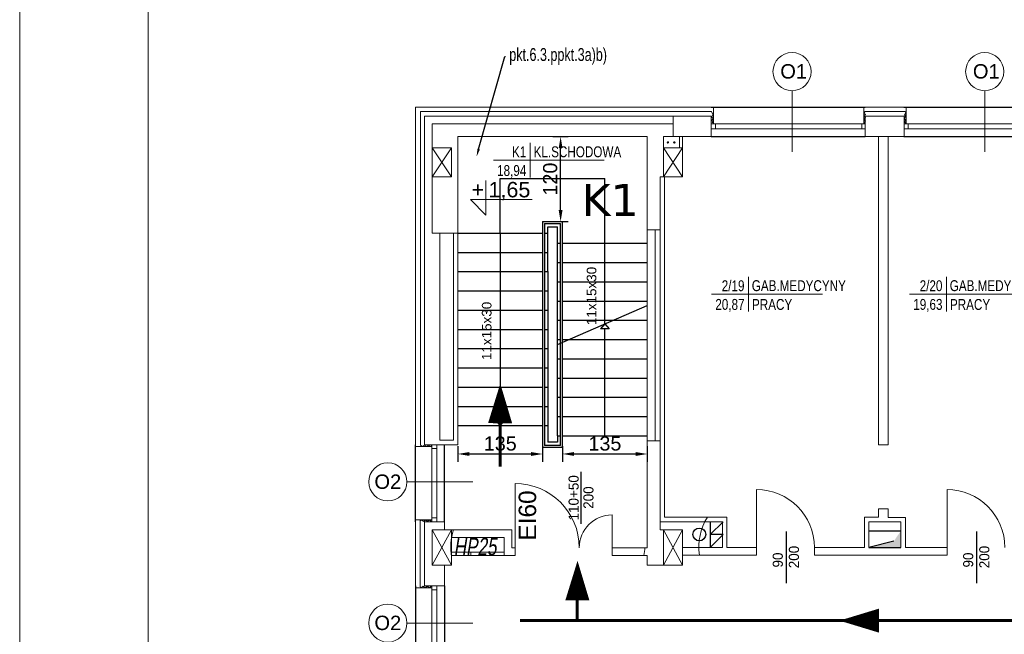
# Model space of a CAD drawing. Header units: millimetres. Extents: x 126553 to 403692, y -95821 to 38049.
# Tile 146 of 256: x 213966 to 215500, y 6828 to 7786. Entities that reach past the tile are written whole.
import ezdxf
from ezdxf import colors
from ezdxf.entities.mleader import LeaderData, LeaderLine
from ezdxf.enums import TextEntityAlignment as Align
from ezdxf.math import Vec2, Vec3

# ---------------------------------------------------------------- set-up
doc = ezdxf.new("R2010")
doc.units = ezdxf.units.MM
for name, color, linetype, lineweight in [('_(06 GRUBA)', 7, 'Continuous', 40), ('A-opis', 7, 'Continuous', 18), ('docieplenie', 6, 'Continuous', 18), ('docieplenie zew.', 6, 'Continuous', 18), ('ekspertyza', 7, 'Continuous', 30), ('ewakaucja', 3, 'Continuous', 50), ('OKNA', 7, 'Continuous', 13), ('opisy', 7, 'Continuous', 18), ('ramki', 250, 'Continuous', 13), ('ŚCIANY CIENKIE', 7, 'Continuous', 18), ('ŚCIANY GRUBE', 7, 'Continuous', 20)]:
    doc.layers.add(name, color=color, linetype=linetype, lineweight=lineweight)
doc.layers.add('KOMINY', color=94, linetype='Continuous', plot=False)
doc.layers.add('WENTYLE_WADLIWE', color=1, linetype='Continuous')
doc.layers.add('WIDOK', color=7, linetype='Continuous')
doc.styles.add('AR12', font='arial.ttf', dxfattribs={"height": 12})
doc.styles.add('Arial', font='arial.ttf')
doc.styles.add('ROMANS', font='romans.shx', dxfattribs={"width": 0.7})
doc.styles.add('RS12', font='Romans', dxfattribs={"width": 0.75, "height": 12})
doc.styles.add('RS8', font='ROMANS.SHX', dxfattribs={"width": 0.75, "height": 8})
doc.styles.add('STYLE1', font='txt', dxfattribs={"width": 0.8})
doc.linetypes.add('ZIGZAG', pattern='A,0.0001,-0.2,[131,LTYPESHP.SHX,S=0.2,R=0,X=-0.2,Y=0],-0.4,[131,LTYPESHP.SHX,S=0.2,R=180,X=0.2,Y=0],-0.2', length=0.8001)
doc.dimstyles.new('100 moje', dxfattribs={"dimtxt": 22, "dimasz": 12, "dimexe": 12, "dimexo": 20, "dimgap": 3, "dimtad": 1, "dimdec": 1, "dimrnd": 0.5, "dimtxsty": 'Standard', "dimblk1": 'ARCHTICK', "dimblk2": 'ARCHTICK', "dimsah": 1, "dimcen": 0.1, "dimdle": 10, "dimclrd": 256, "dimclre": 256, "dimclrt": 256, "dimadec": 0, "dimazin": 0, "dimtfac": 1, "dimtdec": 1, "dimtofl": 0, "dimtmove": 1, "dimatfit": 3, "dimfxl": 12, "dimfxlon": 1, "dimtolj": 1, "dimtzin": 0, "dimarcsym": 0})

# ---------------------------------------------------------------- blocks, each defined once
blk = doc.blocks.new('METKA')
for p, q in [((0, 26.9), (0, -26.9)), ((-57.4, 0), (115.4, 0))]:
    blk.add_line(p, q)
at = {"layer": 'opisy', "style": 'STYLE1', "width": 0.8, "flags": 4}
for tag, p in [('NUMER', (-6.1, 4.5)), ('POWIERZCHNIA', (-6, -24.6))]:
    blk.add_attdef(tag, text='', height=17, dxfattribs=at).set_placement(p, align=Align.RIGHT)
for tag, p in [('NAZWA', (5.3, 4.6)), ('POSADZKA', (5.6, -24.7))]:
    blk.add_attdef(tag, p, '', height=17, dxfattribs=at)
blk = doc.blocks.new('KOTA-WA')
at = {"color": 7}
for p, q in [((0, 27), (0, 0)), ((-12, 12), (0, 0)), ((-12, 12), (36, 12))]:
    blk.add_line(p, q, dxfattribs=at)
at = {"layer": 'A-opis', "color": 7, "style": 'RS12', "width": 0.6, "flags": 4}
blk.add_attdef('ZNAK', text='', height=8, dxfattribs=at).set_placement((-6.18, 19.74), align=Align.MIDDLE)
blk.add_attdef('RZEDNA', text='', height=10, dxfattribs=at).set_placement((2.11, 11.17), align=Align.BOTTOM_LEFT)
at = {"layer": 'A-opis', "color": 7, "style": 'RS8', "width": 0.6, "flags": 4}
blk.add_attdef('UWAGA', text='', height=7, dxfattribs=at).set_placement((3.83, 8.14), align=Align.TOP_LEFT)
blk = doc.blocks.new('*D2479')
at = {"layer": 'Defpoints', "color": 0, "linetype": 'Continuous', "lineweight": -3}
for p in [(214648.7, 7153.4), (214780.7, 7153.4), (214780.7, 7109.2)]:
    blk.add_point(p, dxfattribs=at)
at = {"layer": 'ekspertyza', "color": 1, "linetype": 'Continuous', "lineweight": -2}
for p, q in [((214648.7, 7121.2), (214648.7, 7097.2)), ((214780.7, 7121.2), (214780.7, 7097.2)), ((214666.7, 7109.2), (214762.7, 7109.2))]:
    blk.add_line(p, q, dxfattribs=at)
at = {"layer": 'ekspertyza', "color": 1, "linetype": 'Continuous', "lineweight": -3}
for points in [[(214666.7, 7112.2), (214666.7, 7106.2), (214648.7, 7109.2)], [(214762.7, 7112.2), (214762.7, 7106.2), (214780.7, 7109.2)]]:
    blk.add_solid(points, dxfattribs=at)
at = {"layer": 'ekspertyza', "color": 1, "linetype": 'Continuous', "lineweight": 20, "insert": (214714.7, 7125.4), "char_height": 22, "attachment_point": 5, "style": 'Arial'}
blk.add_mtext('\\A1;135', dxfattribs=at)
blk = doc.blocks.new('*D2480')
at = {"layer": 'Defpoints', "color": 0, "linetype": 'Continuous', "lineweight": -3}
for p in [(214811.7, 7153.4), (214943.7, 7153.4), (214943.7, 7109.2)]:
    blk.add_point(p, dxfattribs=at)
at = {"layer": 'ekspertyza', "color": 1, "linetype": 'Continuous', "lineweight": -2}
for p, q in [((214811.7, 7121.2), (214811.7, 7097.2)), ((214943.7, 7121.2), (214943.7, 7097.2)), ((214829.7, 7109.2), (214925.7, 7109.2))]:
    blk.add_line(p, q, dxfattribs=at)
at = {"layer": 'ekspertyza', "color": 1, "linetype": 'Continuous', "lineweight": -3}
for points in [[(214829.7, 7112.2), (214829.7, 7106.2), (214811.7, 7109.2)], [(214925.7, 7112.2), (214925.7, 7106.2), (214943.7, 7109.2)]]:
    blk.add_solid(points, dxfattribs=at)
at = {"layer": 'ekspertyza', "color": 1, "linetype": 'Continuous', "lineweight": 20, "insert": (214877.7, 7125.4), "char_height": 22, "attachment_point": 5, "style": 'Arial'}
blk.add_mtext('\\A1;135', dxfattribs=at)
blk = doc.blocks.new('*D2481')
at = {"layer": 'Defpoints', "color": 0, "linetype": 'Continuous', "lineweight": 60, "transparency": 16777216}
for p in [(214768.3, 7603.7), (214808.7, 7603.7), (214768.3, 7471.3)]:
    blk.add_point(p, dxfattribs=at)
at = {"layer": 'ekspertyza', "color": 1, "linetype": 'Continuous', "lineweight": -2, "transparency": 16777216}
for p, q in [((214796.7, 7603.7), (214820.7, 7603.7)), ((214808.7, 7489.3), (214808.7, 7585.7)), ((214796.7, 7471.3), (214820.7, 7471.3))]:
    blk.add_line(p, q, dxfattribs=at)
at = {"layer": 'ekspertyza', "color": 1, "linetype": 'Continuous', "lineweight": 60, "transparency": 16777216}
for points in [[(214805.7, 7585.7), (214811.7, 7585.7), (214808.7, 7603.7)], [(214805.7, 7489.3), (214811.7, 7489.3), (214808.7, 7471.3)]]:
    blk.add_solid(points, dxfattribs=at)
at = {"layer": 'ekspertyza', "color": 1, "linetype": 'Continuous', "lineweight": 20, "transparency": 16777216, "insert": (214792.5, 7537.5), "char_height": 22, "attachment_point": 5, "rotation": 90, "style": 'Arial'}
blk.add_mtext('\\A1;120', dxfattribs=at)

msp = doc.modelspace()

# ---------------------------------------------------------------- hatches: boundary and pattern name
at = {"layer": 'KOMINY'}
msp.add_hatch(color=0, dxfattribs=at).paths.add_polyline_path([(215338.72515, 6963.67806), (215338.72515, 6989.57652), (215327.44865, 6973.14918), (215288.72515, 6963.67806)])
msp.add_hatch(color=0, dxfattribs=at).paths.add_polyline_path([(215338.72515, 6963.67806), (215338.72515, 6989.57652), (215327.44865, 6973.14918), (215288.72515, 6963.67806)])

# ---------------------------------------------------------------- linework, layer by layer
at = {"layer": 'docieplenie', "color": 0, "linetype": 'ZIGZAG'}
for p, q in [((214921.33714, 7642.84712), (214590.68079, 7642.84712)), ((214590.68079, 7642.84712), (214590.68079, 7122.95964)), ((215043.76554, 7642.84712), (214921.33714, 7642.84712)), ((215043.76554, 7642.84712), (215045.6266, 7637.96095)), ((215045.6266, 7637.96095), (215044.26127, 7633.71641)), ((215282.74518, 7642.63343), (215345.16587, 7642.63343)), ((215044.26127, 7633.71641), (215046.08165, 7631.89732)), ((215046.08165, 7631.89732), (215044.26127, 7628.8656)), ((215044.26127, 7628.8656), (215046.23339, 7626.59176)), ((215046.23339, 7626.59176), (215044.5646, 7624.92429)), ((214589.82673, 7004.94305), (214591.7758, 7006.61096)), ((214589.82673, 7004.94305), (214589.82673, 6902.18062)), ((214591.7758, 7006.61096), (214595.48583, 7003.83851)), ((214595.48583, 7003.83851), (214598.02864, 7006.49283)), ((214598.02864, 7006.49283), (214601.49904, 7003.86761)), ((214601.49904, 7003.86761), (214604.0938, 7006.5577)), ((214604.0938, 7006.5577), (214607.27216, 7003.7704)), ((214607.27216, 7003.7704), (214607.92093, 7004.67788)), ((214589.82673, 6902.18062), (214592.20988, 6901.03838)), ((214592.20988, 6901.03838), (214594.68651, 6903.13248)), ((214594.68651, 6903.13248), (214597.92519, 6900.91147)), ((214597.92519, 6900.91147), (214600.71923, 6903.13248)), ((214600.71923, 6903.13248), (214604.33886, 6900.91147)), ((214604.33886, 6900.91147), (214607.25998, 6903.06902)), ((214607.25998, 6903.06902), (214607.76787, 6902.81519))]:
    msp.add_line(p, q, dxfattribs=at)
at = {"layer": 'docieplenie', "color": 0}
for p, q in [((215283.25615, 7638.25925), (215280.98702, 7635.99174)), ((215282.74518, 7642.63343), (215281.07375, 7640.03448)), ((215281.07375, 7640.03448), (215283.25615, 7638.25925)), ((215346.43757, 7639.95064), (215344.16843, 7637.68313)), ((215344.16843, 7637.68313), (215346.43757, 7634.90022)), ((215345.16587, 7642.63343), (215346.43757, 7639.95064)), ((215283.25615, 7633.20884), (215280.77028, 7630.16569)), ((215280.77028, 7630.16569), (215283.29665, 7627.6454)), ((215280.98702, 7635.99174), (215283.25615, 7633.20884)), ((215283.47055, 7627.59961), (215281.02136, 7625.20308)), ((215281.02136, 7625.20308), (215282.04183, 7623.92839)), ((215346.43757, 7634.90022), (215343.95169, 7631.85707)), ((215343.95169, 7631.85707), (215346.47807, 7629.33678)), ((215346.47807, 7629.33678), (215343.9762, 7626.57629)), ((215343.9762, 7626.57629), (215346.47807, 7624.59707)), ((215346.47807, 7624.59707), (215345.7483, 7624.0241)), ((214590.68079, 7122.95964), (214593.70742, 7120.91687)), ((214593.70742, 7120.91687), (214596.53169, 7123.04691)), ((214596.53169, 7123.04691), (214600.36836, 7121.02339)), ((214600.36836, 7121.02339), (214603.2459, 7123.04691)), ((214603.2459, 7123.04691), (214606.86949, 7120.86369)), ((214606.86949, 7120.86369), (214608.08601, 7123.67806))]:
    msp.add_line(p, q, dxfattribs=at)
at = {"layer": 'docieplenie', "color": 3, "lineweight": 60}
msp.add_line((214834.71786, 6849.57107), (214834.71786, 6933.24066), dxfattribs=at)
at = {"layer": 'docieplenie', "color": 0, "lineweight": 30}
for points in [[(214840.56414, 7000.337), (214840.56414, 7081.20494)], [(215160.58689, 6907.71741), (215160.58689, 6988.58535)], [(215457.10249, 6907.71741), (215457.10249, 6988.58535)]]:
    msp.add_lwpolyline(points, dxfattribs=at)
at = {"layer": 'docieplenie', "color": 0}
for points in [[(214737.72515, 6963.67806), (214737.72515, 7063.17806)], [(214888.72515, 6963.67806), (214888.72515, 7014.17806)]]:
    msp.add_lwpolyline(points, dxfattribs=at)
at = {"layer": 'docieplenie', "color": 0, "lineweight": 0}
for points in [[(215113.99827, 6963.67806), (215113.99827, 7053.67806)], [(215410.51387, 6963.67806), (215410.51387, 7053.67806)]]:
    msp.add_lwpolyline(points, dxfattribs=at)
at = {"layer": 'docieplenie', "color": 0}
for centre, radius, start, end in [((214737.72515, 6963.17806), 100, 0, 90), ((214888.72515, 6963.17806), 51, 90, 180), ((214737.72515, 6963.17806), 100, 163.73979529, 188.10961446), ((214888.72515, 6963.17806), 51, 346.39103937, 0.56173233)]:
    msp.add_arc(centre, radius, start, end, dxfattribs=at)
at = {"layer": 'docieplenie', "color": 0, "lineweight": 0}
for centre, start, end in [((215113.99827, 6963.67806), 0, 90), ((215410.51387, 6963.67806), 0, 90), ((215113.99827, 6963.67806), 148.51856784, 187.66225566)]:
    msp.add_arc(centre, 90, start, end, dxfattribs=at)
at = {"layer": 'docieplenie zew.', "color": 0}
for p, q in [((214582.72515, 7649.67806), (214983.72515, 7649.67806)), ((214582.72515, 7649.67806), (214582.72515, 7120.67806)), ((214983.72515, 7649.67806), (215046.72515, 7649.67806)), ((215046.72515, 7649.67806), (215046.72515, 7623.67806)), ((215283.72515, 7649.67806), (215280.72515, 7649.67806)), ((215280.72515, 7649.67806), (215280.72515, 7623.67806)), ((215346.72515, 7649.67806), (215283.72515, 7649.67806)), ((215346.72515, 7635.67806), (215346.72515, 7649.67806)), ((215280.72515, 7623.67806), (215283.72515, 7623.67806)), ((215343.72515, 7623.67806), (215346.72515, 7623.67806)), ((215346.72515, 7623.67806), (215346.72515, 7635.67806)), ((214582.72515, 7120.67806), (214608.08601, 7120.67806)), ((214608.08601, 7123.67806), (214608.08601, 7120.67806)), ((214582.72515, 7006.67806), (214582.72515, 6900.67806)), ((214582.72515, 7006.67806), (214608.08601, 7006.67806)), ((214608.08601, 7006.67806), (214608.08601, 7003.67806)), ((214582.72515, 6900.67806), (214608.08601, 6900.67806)), ((214608.08601, 6903.58148), (214608.08601, 6900.67806))]:
    msp.add_line(p, q, dxfattribs=at)
at = {"layer": 'docieplenie zew.', "color": 0, "linetype": 'ZIGZAG'}
msp.add_line((215046.72515, 7623.67806), (215043.72515, 7623.67806), dxfattribs=at)
at = {"layer": 'ewakaucja', "color": 3, "lineweight": 60}
msp.add_line((214714.72515, 7089.62964), (214714.72515, 7206.11157), dxfattribs=at)
for points in [[(214714.72515, 7218.87703, 0, 37.5, 0), (214714.47031, 7157.17431, 37.5, 37.5, 0)], [(214835.04847, 6942.85131, 0, 37.5, 0), (214834.79363, 6881.14859, 37.5, 37.5, 0)], [(215242.89769, 6849.57107, 0, 37.5, 0), (215304.60093, 6849.57107, 37.5, 37.5, 0)]]:
    msp.add_lwpolyline(points, format="xyseb", dxfattribs=at)
msp.add_lwpolyline([(216785.94306, 6849.57107), (214745.93181, 6849.57107)], dxfattribs=at)
at = {"layer": 'KOMINY', "color": 0}
for p, q in [((215061.72515, 7003.67806), (215041.72515, 6983.67806)), ((215041.72515, 7003.67806), (215041.72515, 6963.67806)), ((215061.72515, 6983.67806), (215041.72515, 6963.67806)), ((215061.72515, 6983.67806), (215041.72515, 6983.67806)), ((215288.72515, 6989.67806), (215338.72515, 6989.67806)), ((215288.72515, 6989.67806), (215338.72515, 6989.67806)), ((215327.44865, 6973.14918), (215288.72515, 6963.67806)), ((215327.44865, 6973.14918), (215288.72515, 6963.67806)), ((215288.72515, 6963.67806), (215338.72515, 6963.67806))]:
    msp.add_line(p, q, dxfattribs=at)
msp.add_circle((215024.71324, 6983.85264), 10, dxfattribs=at)
at = {"layer": 'OKNA', "color": 0}
for p, q in [((215043.10015, 7623.67806), (215283.10015, 7623.67806)), ((215049.72515, 7615.67806), (215049.72515, 7623.67806)), ((215277.72515, 7615.67806), (215277.72515, 7623.67806)), ((215343.10015, 7623.67806), (215583.10015, 7623.67806)), ((215349.72515, 7615.67806), (215349.72515, 7623.67806)), ((215043.10015, 7615.67806), (215283.10015, 7615.67806)), ((215343.10015, 7615.67806), (215583.10015, 7615.67806)), ((214608.08601, 7123.67806), (214608.08601, 7023.67806)), ((214608.08601, 7123.67806), (214608.08601, 7003.67806)), ((214616.08601, 7117.67806), (214608.08601, 7117.67806)), ((214616.08601, 7123.67806), (214616.08601, 7023.67806)), ((214616.08601, 7123.67806), (214616.08601, 7003.67806)), ((214616.08601, 7009.67806), (214608.08601, 7009.67806)), ((214608.08601, 6903.58148), (214608.08601, 6783.67806)), ((214616.08601, 6903.58148), (214616.08601, 6783.67806)), ((214616.08601, 6897.58148), (214608.08601, 6897.58148))]:
    msp.add_line(p, q, dxfattribs=at)
at = {"layer": 'opisy', "color": 0}
for p, q in [((215169.10968, 7579.9966), (215169.10968, 7675.24052)), ((215469.10968, 7579.9966), (215469.10968, 7675.24052)), ((214672.08618, 7065.76599), (214569.3132, 7065.76599)), ((214672.08618, 6845.76599), (214569.3132, 6845.76599))]:
    msp.add_line(p, q, dxfattribs=at)
for centre in [(215169.10968, 7704.94077), (215469.10968, 7704.94077), (214539.61295, 7065.76599), (214539.61295, 6845.76599)]:
    msp.add_circle(centre, 29.70025, dxfattribs=at)
at = {"layer": 'ramki', "color": 0, "ltscale": 0.6}
for points in [[(213966.30998, 9645.64919), (226870.0253, 9645.64919), (226870.0253, 5445.64919), (213966.30998, 5445.64919)], [(214166.30998, 9595.64919), (226820.0253, 9595.64919), (226820.0253, 5495.64919), (214166.30998, 5495.64919)]]:
    msp.add_lwpolyline(points, close=True, dxfattribs=at)
at = {"layer": 'WIDOK', "color": 0}
for p, q in [((215043.10015, 7649.67806), (215283.10015, 7649.67806)), ((215343.10015, 7649.67806), (215583.10015, 7649.67806)), ((215043.10015, 7603.67806), (215283.10015, 7603.67806)), ((215343.10015, 7603.67806), (215583.10015, 7603.67806)), ((214714.72515, 7453.37453), (214714.72515, 7538.55663)), ((214714.72515, 7538.55663), (214877.72515, 7538.55663)), ((214877.72515, 7311.84334), (214877.72515, 7538.55663)), ((214780.72515, 7471.34568), (214811.72515, 7471.34568)), ((214780.72515, 7471.34568), (214780.72515, 7119.51266)), ((214783.72515, 7468.34568), (214808.72515, 7468.34568)), ((214783.72515, 7468.34568), (214783.72515, 7122.51266)), ((214808.72515, 7122.51266), (214808.72515, 7468.34568)), ((214811.72515, 7119.51266), (214811.72515, 7471.34568)), ((214648.72515, 7453.37453), (214780.72515, 7453.37453)), ((214714.72515, 7453.37453), (214714.72515, 7160.81155)), ((214783.72515, 7453.37453), (214788.72515, 7453.37453)), ((214788.72515, 7393.37453), (214788.72515, 7463.34568)), ((214788.72515, 7463.34568), (214803.72515, 7463.34568)), ((214803.72515, 7137.51266), (214803.72515, 7463.34568)), ((214803.72515, 7437.51266), (214808.72515, 7437.51266)), ((214811.72515, 7437.51266), (214943.72515, 7437.51266)), ((214648.72515, 7423.37453), (214780.72515, 7423.37453)), ((214783.72515, 7423.37453), (214788.72515, 7423.37453)), ((214803.72515, 7407.51266), (214808.72515, 7407.51266)), ((214811.72515, 7407.51266), (214943.72515, 7407.51266)), ((214648.72515, 7393.37453), (214780.72515, 7393.37453)), ((214783.72515, 7393.37453), (214788.72515, 7393.37453)), ((214788.72515, 7393.37453), (214788.72515, 7127.51266)), ((214803.72515, 7377.51266), (214808.72515, 7377.51266)), ((214811.72515, 7377.51266), (214943.72515, 7377.51266)), ((214648.72515, 7363.37453), (214780.72515, 7363.37453)), ((214783.72515, 7363.37453), (214788.72515, 7363.37453)), ((214803.72515, 7347.51266), (214808.72515, 7347.51266)), ((214811.72515, 7347.51266), (214943.72515, 7347.51266)), ((214648.72515, 7333.37453), (214780.72515, 7333.37453)), ((214783.72515, 7333.37453), (214788.72515, 7333.37453)), ((214803.72515, 7279.78921), (214943.72515, 7340.43216)), ((214803.72515, 7317.51266), (214808.72515, 7317.51266)), ((214811.72515, 7317.51266), (214943.72515, 7317.51266)), ((214648.72515, 7303.37453), (214780.72515, 7303.37453)), ((214783.72515, 7303.37453), (214788.72515, 7303.37453)), ((214877.72515, 7311.84334), (214870.93742, 7304.40632)), ((214884.54728, 7304.43787), (214870.93742, 7304.40632)), ((214877.72515, 7311.84334), (214884.54728, 7304.43787)), ((214877.72515, 7137.51266), (214877.72515, 7304.42205)), ((214803.72515, 7287.51266), (214808.72515, 7287.51266)), ((214811.72515, 7287.51266), (214943.72515, 7287.51266)), ((214648.72515, 7273.37453), (214780.72515, 7273.37453)), ((214783.72515, 7273.37453), (214788.72515, 7273.37453)), ((214803.72515, 7257.51266), (214808.72515, 7257.51266)), ((214811.72515, 7257.51266), (214943.72515, 7257.51266)), ((214648.72515, 7243.37453), (214780.72515, 7243.37453)), ((214783.72515, 7243.37453), (214788.72515, 7243.37453)), ((214803.72515, 7227.51266), (214808.72515, 7227.51266)), ((214811.72515, 7227.51266), (214943.72515, 7227.51266)), ((214648.72515, 7213.37453), (214780.72515, 7213.37453)), ((214783.72515, 7213.37453), (214788.72515, 7213.37453)), ((214803.72515, 7197.51266), (214808.72515, 7197.51266)), ((214811.72515, 7197.51266), (214943.72515, 7197.51266)), ((214648.72515, 7183.37453), (214780.72515, 7183.37453)), ((214783.72515, 7183.37453), (214788.72515, 7183.37453)), ((214714.72515, 7153.37453), (214707.87396, 7160.81155)), ((214714.72515, 7160.81155), (214707.87396, 7160.81155)), ((214714.72515, 7153.37453), (214721.51288, 7160.81155)), ((214721.51288, 7160.81155), (214714.72515, 7160.81155)), ((214803.72515, 7167.51266), (214808.72515, 7167.51266)), ((214811.72515, 7167.51266), (214943.72515, 7167.51266)), ((214648.72515, 7153.37453), (214780.72515, 7153.37453)), ((214783.72515, 7153.37453), (214788.72515, 7153.37453)), ((214803.72515, 7137.51266), (214808.72515, 7137.51266)), ((214803.72515, 7137.51266), (214803.72515, 7127.51266)), ((214811.72515, 7137.51266), (214943.72515, 7137.51266)), ((214582.72515, 7003.67806), (214582.72515, 7123.67806)), ((214627.72515, 7023.67806), (214627.72515, 7123.67806)), ((214627.72515, 7003.67806), (214627.72515, 7123.67806)), ((214627.72515, 7003.67806), (214627.72515, 7123.67806)), ((214811.72515, 7119.51266), (214780.72515, 7119.51266)), ((214808.72515, 7122.51266), (214783.72515, 7122.51266)), ((214803.72515, 7127.51266), (214788.72515, 7127.51266)), ((214582.72515, 6903.67806), (214582.72515, 6783.67806)), ((214627.72515, 6903.67806), (214627.72515, 6751.17806)), ((214627.72515, 6903.67806), (214627.72515, 6783.67806))]:
    msp.add_line(p, q, dxfattribs=at)
at = {"layer": 'ŚCIANY CIENKIE', "color": 0}
for p, q in [((214608.72515, 7586.17806), (214638.72515, 7541.17806)), ((214638.72515, 7586.17806), (214608.72515, 7541.17806)), ((214638.72515, 7586.17806), (214608.72515, 7541.17806)), ((214608.72515, 7586.17806), (214638.72515, 7541.17806)), ((214998.72515, 7541.17806), (214968.72515, 7586.17806)), ((214998.72515, 7586.17806), (214968.72515, 7541.17806)), ((214638.72515, 6991.17806), (214608.72515, 6936.17806)), ((214608.72515, 6991.17806), (214638.72515, 6936.17806)), ((214998.72515, 6991.17806), (214968.72515, 6936.17806)), ((214968.72515, 6991.17806), (214998.72515, 6936.17806)), ((214668.72515, 6956.17806), (214720.72515, 6956.17806)), ((214668.72515, 6951.17806), (214720.72515, 6951.17806))]:
    msp.add_line(p, q, dxfattribs=at)
at = {"layer": 'ŚCIANY GRUBE', "color": 0}
for p, q in [((214623.72515, 7635.67806), (214596.72515, 7635.67806)), ((214596.72515, 7635.67806), (214596.72515, 7358.91619)), ((214596.72515, 7635.67806), (214596.72515, 7123.67806)), ((214608.72515, 7623.67806), (214983.72515, 7623.67806)), ((214608.72515, 7586.17806), (214608.72515, 7623.67806)), ((214623.72515, 7635.67806), (214983.72515, 7635.67806)), ((214983.72515, 7603.67806), (214983.72515, 7635.67806)), ((214983.72515, 7635.67806), (215043.72515, 7635.67806)), ((215043.10015, 7635.67806), (215043.10015, 7603.67806)), ((215343.72515, 7635.67806), (215283.10015, 7635.67806)), ((215283.10015, 7635.67806), (215283.10015, 7603.67806)), ((215343.72515, 7603.67806), (215343.72515, 7635.67806)), ((214648.72515, 7393.37453), (214648.72515, 7603.67806)), ((214648.72515, 7603.67806), (214943.72515, 7603.67806)), ((214943.72515, 7530.38314), (214943.72515, 7603.67806)), ((214943.72515, 7603.67806), (214943.72515, 7458.67806)), ((214968.72515, 7586.17806), (214968.72515, 7603.67806)), ((214968.72515, 7603.67806), (214983.72515, 7603.67806)), ((215043.72515, 7603.67806), (214983.72515, 7603.67806)), ((214993.72515, 7586.17806), (214993.72515, 7603.67806)), ((214998.72515, 7586.17806), (214998.72515, 7603.67806)), ((215043.10015, 7603.67806), (215038.10015, 7603.67806)), ((215043.10015, 7603.67806), (215038.72515, 7603.67806)), ((215283.10015, 7603.67806), (215288.10015, 7603.67806)), ((215283.72515, 7603.67806), (215343.72515, 7603.67806)), ((215283.72515, 7603.67806), (215288.72515, 7603.67806)), ((215303.63338, 7123.67806), (215303.63338, 7603.67806)), ((215318.63338, 7123.67806), (215318.63338, 7603.67806)), ((214608.72515, 7586.17806), (214608.72515, 7541.17806)), ((214638.72515, 7586.17806), (214608.72515, 7586.17806)), ((214638.72515, 7541.17806), (214638.72515, 7586.17806)), ((214968.72515, 7586.17806), (214968.72515, 7541.17806)), ((214998.72515, 7586.17806), (214968.72515, 7586.17806)), ((214998.72515, 7541.17806), (214998.72515, 7586.17806)), ((214608.72515, 7541.17806), (214638.72515, 7541.17806)), ((214608.72515, 7541.17806), (214608.72515, 7453.37453)), ((214963.72515, 6991.17806), (214963.72515, 7541.17806)), ((214963.72515, 7541.17806), (214968.72515, 7541.17806)), ((214968.72515, 7541.17806), (214998.72515, 7541.17806)), ((214970.72515, 7010.67806), (214970.72515, 7541.17806)), ((214608.72515, 7453.37453), (214648.72515, 7453.37453)), ((214620.72515, 7130.67806), (214620.72515, 7453.37453)), ((214620.72515, 7453.37453), (214641.72515, 7453.37453)), ((214641.72515, 7453.37453), (214641.72515, 7130.67806)), ((214943.72515, 7458.67806), (214963.72515, 7458.67806)), ((214943.72515, 7458.67806), (214943.72515, 7137.51266)), ((214943.72515, 7458.67806), (214955.72515, 7458.67806)), ((214955.72515, 7458.67806), (214955.72515, 7424.99852)), ((214955.72515, 7458.67806), (214963.72515, 7458.67806)), ((214955.72515, 7458.67806), (214955.72515, 7129.67806)), ((214963.72515, 7458.67806), (214963.72515, 7417.40897)), ((214648.72515, 7123.67806), (214648.72515, 7393.37453)), ((214620.72515, 7130.67806), (214641.72515, 7130.67806)), ((214943.72515, 7137.51266), (214943.72515, 6963.17806)), ((214596.72515, 7123.67806), (214648.72515, 7123.67806)), ((214943.72515, 7129.67806), (214963.72515, 7129.67806)), ((215318.63338, 7123.67806), (215303.63338, 7123.67806)), ((215318.63338, 7023.67806), (215303.63338, 7023.67806)), ((215303.63338, 7023.67806), (215303.63338, 7010.67806)), ((215318.63338, 7023.67806), (215318.63338, 7010.47499)), ((215067.72515, 7010.67806), (214970.72515, 7010.67806)), ((215067.72515, 6963.67806), (215067.72515, 7010.67806)), ((215281.72515, 6963.67806), (215281.72515, 7010.67806)), ((215281.72515, 7010.67806), (215303.63338, 7010.67806)), ((215318.63338, 7010.47499), (215345.72515, 7010.47499)), ((215345.72515, 7010.47499), (215345.72515, 6963.67806)), ((214596.72515, 7003.67806), (214596.72515, 6903.67806)), ((214596.72515, 7003.67806), (214627.72515, 7003.67806)), ((214627.72515, 6991.17806), (214627.72515, 7003.67806)), ((214627.72515, 6991.17806), (214627.72515, 7003.67806)), ((215033.72515, 7003.67806), (214963.72515, 7003.67806)), ((215060.72515, 7003.67806), (215033.72515, 7003.67806)), ((215060.72515, 6963.67806), (215060.72515, 7003.67806)), ((215288.72515, 6963.67806), (215288.72515, 7003.67806)), ((215288.72515, 7003.67806), (215338.72515, 7003.67806)), ((215338.72515, 7003.67806), (215338.72515, 6963.67806)), ((214608.72515, 6991.17806), (214608.72515, 6936.17806)), ((214638.72515, 6991.17806), (214608.72515, 6991.17806)), ((214638.72515, 6991.17806), (214608.72515, 6991.17806)), ((214638.72515, 6936.17806), (214638.72515, 6991.17806)), ((214638.72515, 6991.17806), (214732.72515, 6991.17806)), ((214638.72515, 6979.17806), (214720.72515, 6979.17806)), ((214720.72515, 6951.17806), (214720.72515, 6979.17806)), ((214732.72515, 6963.17806), (214732.72515, 6991.17806)), ((214732.72515, 6991.17806), (214732.72515, 6963.17806)), ((214968.72515, 6991.17806), (214963.72515, 6991.17806)), ((214968.72515, 6991.17806), (214968.72515, 6936.17806)), ((214968.72515, 6991.17806), (214998.72515, 6991.17806)), ((214998.72515, 6936.17806), (214998.72515, 6991.17806)), ((215288.72515, 6963.67806), (215288.72515, 6977.67806)), ((214737.72515, 6963.17806), (214732.72515, 6963.17806)), ((214732.72515, 6963.17806), (214737.72515, 6963.17806)), ((214737.72515, 6963.17806), (214737.72515, 6951.17806)), ((214893.72515, 6963.17806), (214888.72515, 6963.17806)), ((214888.72515, 6963.17806), (214888.72515, 6951.17806)), ((214943.72515, 6963.17806), (214893.72515, 6963.17806)), ((214998.72515, 6963.67806), (215060.72515, 6963.67806)), ((215067.72515, 6963.67806), (215113.99827, 6963.67806)), ((215113.99827, 6951.67806), (215113.99827, 6963.67806)), ((215203.99827, 6963.67806), (215281.72515, 6963.67806)), ((215203.99827, 6951.67806), (215203.99827, 6963.67806)), ((215345.72515, 6963.67806), (215410.51387, 6963.67806)), ((215410.51387, 6951.67806), (215410.51387, 6963.67806)), ((215410.51387, 6951.67806), (215410.51387, 6963.67806)), ((215410.51387, 6951.67806), (215410.51387, 6963.67806)), ((215410.51387, 6951.67806), (215410.51387, 6961.67806)), ((214668.72515, 6956.17806), (214638.72515, 6956.17806)), ((214668.72515, 6951.17806), (214638.72515, 6951.17806)), ((214668.72515, 6951.17806), (214668.72515, 6956.17806)), ((214732.72515, 6951.17806), (214720.72515, 6951.17806)), ((214732.72515, 6951.17806), (214737.72515, 6951.17806)), ((214888.72515, 6951.17806), (214898.97384, 6951.17806)), ((214893.72515, 6951.17806), (214943.72515, 6951.17806)), ((214943.72515, 6951.17806), (214943.72515, 6936.17806)), ((214998.72515, 6951.67806), (215060.72515, 6951.67806)), ((214998.72515, 6951.67806), (215113.99827, 6951.67806)), ((215203.99827, 6951.67806), (215410.51387, 6951.67806)), ((214608.72515, 6936.17806), (214638.72515, 6936.17806)), ((214627.72515, 6936.17806), (214627.72515, 6903.67806)), ((214968.72515, 6936.17806), (214943.72515, 6936.17806)), ((214998.72515, 6936.17806), (214968.72515, 6936.17806)), ((214627.72515, 6903.67806), (214596.72515, 6903.67806)), ((214627.72515, 6903.67806), (214596.72515, 6903.67806)), ((214596.72515, 6903.67806), (214627.72515, 6903.67806)), ((214596.72515, 6903.67806), (214627.72515, 6903.67806))]:
    msp.add_line(p, q, dxfattribs=at)
at = {"layer": 'ŚCIANY GRUBE', "color": 0, "linetype": 'ByBlock'}
msp.add_line((215288.72515, 6963.67806), (215338.72515, 6963.67806), dxfattribs=at)
at = {"layer": 'ŚCIANY GRUBE', "color": 0}
for centre in [(214975.81081, 7594.62401), (214985.81081, 7594.62401)]:
    msp.add_circle(centre, 1.06853, dxfattribs=at)

# ---------------------------------------------------------------- block references
at = {"layer": 'A-opis', "color": 0}
ref = msp.add_blockref('KOTA-WA', (214692.15642, 7481.43534), dxfattribs=dict(at, xscale=2, yscale=2, zscale=2))
ref.add_attrib('ZNAK', '+', dxfattribs={"layer": '0', "color": 101, "height": 24, "style": 'AR12', "flags": 4}).set_placement((214679.7942, 7501.86553), align=Align.BOTTOM_CENTER)
ref.add_attrib('RZEDNA', '1,65', dxfattribs={"layer": '0', "color": 101, "height": 24, "style": 'AR12', "flags": 4}).set_placement((214696.37256, 7501.86553), align=Align.BOTTOM_LEFT)
at = {"layer": 'opisy', "color": 0}
ref = msp.add_blockref('METKA', (214761.32216, 7566.93749), dxfattribs=at)
ref.add_attrib('NAZWA', 'KL.SCHODOWA', (214766.6634, 7571.49648), dxfattribs={"height": 17, "style": 'STYLE1', "width": 0.8, "flags": 4})
ref.add_attrib('NUMER', 'K1', dxfattribs={"height": 17, "style": 'STYLE1', "width": 0.8, "flags": 4}).set_placement((214755.1797, 7571.40492), align=Align.RIGHT)
ref.add_attrib('POWIERZCHNIA', '18,94', dxfattribs={"height": 17, "style": 'STYLE1', "width": 0.8, "flags": 4}).set_placement((214755.28115, 7542.29972), align=Align.RIGHT)
for p, values in [((215101.12343, 7358.32918), {'NAZWA': 'GAB.MEDYCYNY ', 'POSADZKA': 'PRACY', 'NUMER': '2/19', 'POWIERZCHNIA': '20,87'}), ((215409.38402, 7358.32918), {'NAZWA': 'GAB.MEDYCYNY ', 'POSADZKA': 'PRACY', 'NUMER': '2/20', 'POWIERZCHNIA': '19,63'})]:
    msp.add_blockref('METKA', p, dxfattribs=at).add_auto_attribs(values)

# ---------------------------------------------------------------- texts
at = {"layer": '_(06 GRUBA)', "color": 5, "insert": (214841.62891, 7529.94453), "char_height": 50, "width": 50.3872802, "attachment_point": 1, "style": 'Arial'}
msp.add_mtext('{\\fVerdana|b0|i0|c238|p34;K1}', dxfattribs=at)
at = {"layer": 'opisy', "color": 0, "char_height": 22.4, "width": 15.9, "attachment_point": 1}
for s, insert in [('{\\fArial|b0|i0|c238|p34;O1}', (215150.747, 7716.58924)), ('{\\fArial|b0|i0|c238|p34;O1}', (215450.747, 7716.58924)), ('{\\fArial|b0|i0|c238|p34;O2}', (214518.72264, 7077.27869)), ('{\\fArial|b0|i0|c238|p34;O2}', (214518.72264, 6857.27869))]:
    msp.add_mtext(s, dxfattribs=dict(at, insert=insert))
at = {"layer": 'opisy', "color": 0, "attachment_point": 1, "rotation": 90}
for s, insert, char_height, width in [('{\\f@Arial Unicode MS|b0|i0|c238|p34;11x15x30}', (214849.35622, 7309.9448), 15, 139.2113062), ('{\\f@Arial Unicode MS|b0|i0|c238|p34;11x15x30}', (214686.03189, 7255.51028), 15, 139.2113062), ('110+50', (214821.10161, 7005.63124), 15.68, 11.13), ('200', (214844.1242, 7023.77713), 15.68, 11.13), ('200', (215164.14694, 6931.15755), 15.68, 11.13), ('200', (215460.66254, 6931.15755), 15.68, 11.13), ('90', (215139.00396, 6932.34543), 15.68, 11.13), ('90', (215435.51956, 6932.34543), 15.68, 11.13)]:
    msp.add_mtext(s, dxfattribs=dict(at, insert=insert, char_height=char_height, width=width))
at = {"layer": 'WENTYLE_WADLIWE', "color": 1, "true_color": 0xff0000, "style": 'Arial', "oblique": 9, "width": 0.7}
msp.add_text('HP25', height=27.2, dxfattribs=at).set_placement((214642.23802, 6951.41012))
at = {"layer": 'WENTYLE_WADLIWE', "color": 1, "true_color": 0xff0000, "insert": (214743.35623, 6974.288), "char_height": 27.2, "width": 44.4174403, "attachment_point": 1, "rotation": 90, "style": 'Arial'}
msp.add_mtext('EI60', dxfattribs=at)

# ---------------------------------------------------------------- dimensions: what is measured, and where the dimension line sits
at = {"layer": 'ekspertyza', "color": 1, "linetype": 'Continuous', "lineweight": 20, "true_color": 0xff0000}
dim = msp.add_linear_dim(base=(214808.72515, 7603.67806), p1=(214768.27789, 7471.34568), p2=(214768.27789, 7603.67806), angle=90, text='120', dimstyle='100 moje', override={"dimasz": 18, "dimgap": 5, "dimtxsty": 'Arial', "dimclrd": 1, "dimclre": 1, "dimclrt": 1}, dxfattribs=at)
dim.commit()
dim.dimension.update_dxf_attribs({"geometry": '*D2481', "text_midpoint": (214792.49254, 7537.51187)})
for base, p1, p2, picture, middle in [((214780.72515, 7109.16012), (214648.72515, 7153.37453), (214780.72515, 7153.37453), '*D2479', (214714.72515, 7125.40023)), ((214943.72515, 7109.16012), (214811.72515, 7153.37453), (214943.72515, 7153.37453), '*D2480', (214877.72515, 7125.40023))]:
    dim = msp.add_linear_dim(base=base, p1=p1, p2=p2, text='135', dimstyle='100 moje', override={"dimasz": 18, "dimgap": 5, "dimtxsty": 'Arial', "dimclrd": 1, "dimclre": 1, "dimclrt": 1}, dxfattribs=at)
    dim.commit()
    dim.dimension.update_dxf_attribs({"geometry": picture, "text_midpoint": middle})

# ---------------------------------------------------------------- leaders
at = {"layer": '_(06 GRUBA)', "color": 6, "lineweight": -2}
ml = msp.add_multileader_mtext('Standard', dxfattribs=at)
ml.set_content('{\\f@Arial Unicode MS|b0|i0|c238|p34;pkt.6.3.ppkt.3a)b)}', color=6, style='ROMANS')
ml.set_leader_properties()
ml.build(insert=Vec2(0, 0))
ml.multileader.update_dxf_attribs({"text_right_attachment_type": 6, "dogleg_length": 0.36, "arrow_head_size": 12, "scale": 3})
ctx = ml.context
ctx.base_point, ctx.scale, ctx.char_height, ctx.arrow_head_size, ctx.landing_gap_size, ctx.plane_origin = Vec3(214722.71087, 7728.74539), 3, 20, 12, 6, Vec3(214601.22293, 8222.25411)
ctx.right_attachment = 6
notes = []
notes.append((ctx, [(0, (1, 1, 0), (214721.63087, 7728.74539), (1, 0), 1.08, [(2, [(214677.83408, 7572.59085), (214721.63087, 7728.74539), (214721.63087, 7728.74539), (214721.63087, 7728.74539)], 0, [])])]))
ctx.mtext.insert, ctx.mtext.flow_direction = Vec3(214728.71087, 7741.52847), 5
for ctx, leaders in notes:
    for number, flags, end, landing, length, lines in leaders:
        leader = LeaderData()
        leader.index, (leader.has_last_leader_line, leader.has_dogleg_vector, leader.attachment_direction) = number, flags
        leader.last_leader_point, leader.dogleg_vector, leader.dogleg_length = Vec3(end), Vec3(landing), length
        for number, points, colour, breaks in lines:
            line = LeaderLine()
            line.index, line.vertices, line.color, line.breaks = number, Vec3.list(points), colors.encode_raw_color(colour), breaks
            leader.lines.append(line)
        ctx.leaders.append(leader)

doc.saveas('drawing.dxf')
